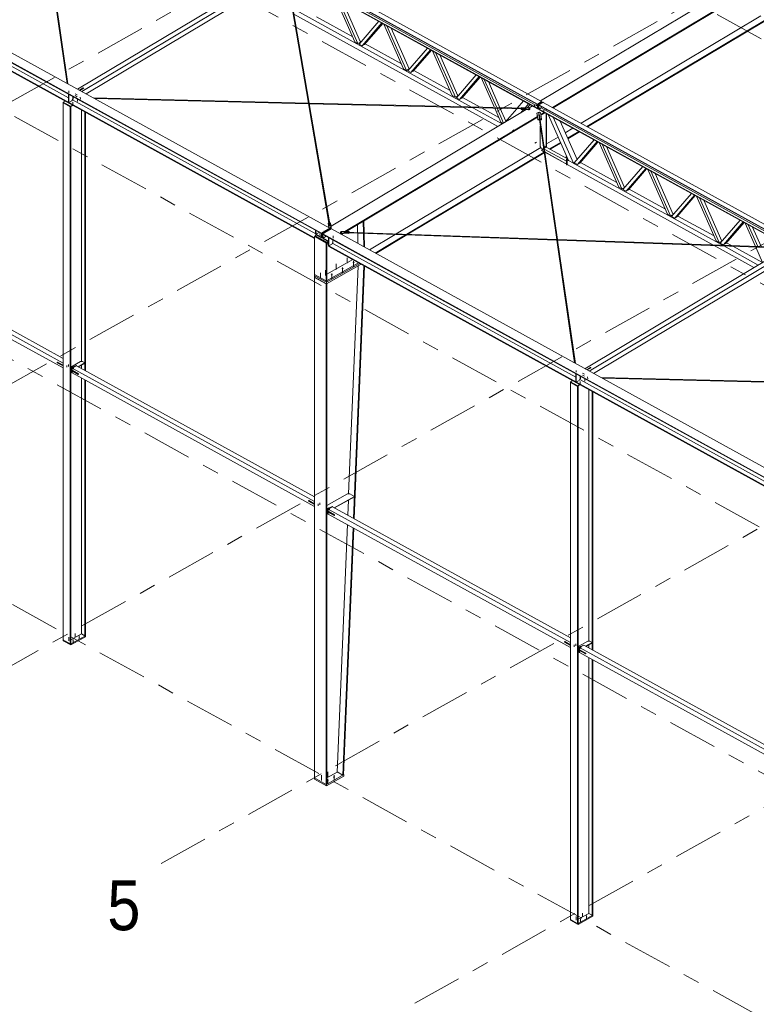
# Model space of a CAD drawing. Header units: millimetres. Extents: x -260 to 160, y -50 to 247.
# Tile 23 of 74: x -137 to -93, y 52 to 111. Entities that reach past the tile are written whole.
import ezdxf

# ---------------------------------------------------------------- set-up
doc = ezdxf.new("R2010")
doc.units = ezdxf.units.MM
for name, pattern in [('XKITLINE00', [0]), ('XKITLINE02', [4, 2, -2]), ('XKITLINE03', [6, 3, -1, 1, -1])]:
    doc.linetypes.add(name, pattern=pattern)
for name, color, linetype, lineweight in [('Element', 2, 'Continuous', 0), ('Spoina', 1, 'Continuous', 0), ('Śruba', 3, 'Continuous', 0)]:
    doc.layers.add(name, color=color, linetype=linetype, lineweight=lineweight)
doc.styles.add('ARIAL', font='ARIAL.TTF')

msp = doc.modelspace()

# ---------------------------------------------------------------- hatches: boundary and pattern name
at = {"layer": 'Śruba'}
for points in [[(-134.323, 106.054), (-134.329, 106.055), (-134.335, 106.056), (-134.34, 106.058), (-134.344, 106.061), (-134.347, 106.064), (-134.349, 106.068), (-134.35, 106.071), (-134.349, 106.075), (-134.347, 106.078), (-134.345, 106.082), (-134.341, 106.084), (-134.336, 106.087), (-134.33, 106.089), (-134.324, 106.09), (-134.318, 106.09), (-134.312, 106.09), (-134.306, 106.089), (-134.3, 106.088), (-134.295, 106.086), (-134.291, 106.083), (-134.288, 106.08), (-134.286, 106.076), (-134.285, 106.073), (-134.286, 106.069), (-134.288, 106.066), (-134.291, 106.063), (-134.294, 106.06), (-134.299, 106.057), (-134.305, 106.055), (-134.311, 106.054), (-134.317, 106.054)], [(-134.07, 105.914), (-134.076, 105.915), (-134.081, 105.917), (-134.086, 105.919), (-134.09, 105.921), (-134.093, 105.925), (-134.095, 105.928), (-134.096, 105.931), (-134.096, 105.935), (-134.094, 105.939), (-134.091, 105.942), (-134.087, 105.945), (-134.082, 105.947), (-134.077, 105.949), (-134.071, 105.95), (-134.064, 105.951), (-134.058, 105.951), (-134.052, 105.95), (-134.046, 105.948), (-134.042, 105.946), (-134.037, 105.943), (-134.034, 105.94), (-134.032, 105.937), (-134.032, 105.933), (-134.032, 105.93), (-134.034, 105.926), (-134.037, 105.923), (-134.041, 105.92), (-134.046, 105.918), (-134.051, 105.916), (-134.057, 105.914), (-134.063, 105.914)], [(-106.364, 105.74), (-106.368, 105.74), (-106.373, 105.742), (-106.377, 105.743), (-106.38, 105.745), (-106.382, 105.748), (-106.384, 105.75), (-106.384, 105.753), (-106.384, 105.756), (-106.382, 105.759), (-106.38, 105.761), (-106.377, 105.764), (-106.373, 105.765), (-106.369, 105.767), (-106.364, 105.768), (-106.36, 105.768), (-106.355, 105.768), (-106.35, 105.767), (-106.346, 105.766), (-106.342, 105.764), (-106.339, 105.762), (-106.336, 105.76), (-106.335, 105.757), (-106.334, 105.755), (-106.335, 105.752), (-106.336, 105.749), (-106.338, 105.746), (-106.341, 105.744), (-106.345, 105.742), (-106.349, 105.741), (-106.354, 105.74), (-106.359, 105.74)], [(-106.715, 105.568), (-106.719, 105.569), (-106.724, 105.57), (-106.728, 105.571), (-106.731, 105.574), (-106.733, 105.576), (-106.735, 105.579), (-106.735, 105.581), (-106.735, 105.584), (-106.733, 105.587), (-106.731, 105.589), (-106.728, 105.592), (-106.724, 105.594), (-106.72, 105.595), (-106.715, 105.596), (-106.711, 105.596), (-106.706, 105.596), (-106.701, 105.596), (-106.697, 105.594), (-106.693, 105.593), (-106.69, 105.591), (-106.687, 105.588), (-106.686, 105.586), (-106.685, 105.583), (-106.686, 105.58), (-106.687, 105.577), (-106.689, 105.575), (-106.692, 105.572), (-106.696, 105.571), (-106.7, 105.569), (-106.705, 105.568), (-106.71, 105.568)], [(-106.107, 105.26), (-106.114, 105.261), (-106.121, 105.263), (-106.127, 105.265), (-106.132, 105.269), (-106.136, 105.272), (-106.138, 105.277), (-106.139, 105.281), (-106.138, 105.285), (-106.136, 105.29), (-106.133, 105.294), (-106.128, 105.297), (-106.122, 105.3), (-106.115, 105.302), (-106.108, 105.304), (-106.1, 105.305), (-106.093, 105.304), (-106.085, 105.303), (-106.079, 105.301), (-106.073, 105.299), (-106.068, 105.295), (-106.064, 105.292), (-106.061, 105.287), (-106.061, 105.283), (-106.061, 105.279), (-106.063, 105.274), (-106.067, 105.27), (-106.072, 105.267), (-106.078, 105.264), (-106.084, 105.262), (-106.092, 105.26), (-106.099, 105.259)], [(-105.806, 105.432), (-105.81, 105.433), (-105.815, 105.434), (-105.819, 105.436), (-105.822, 105.438), (-105.824, 105.44), (-105.826, 105.443), (-105.826, 105.446), (-105.826, 105.449), (-105.824, 105.451), (-105.822, 105.454), (-105.819, 105.456), (-105.815, 105.458), (-105.811, 105.46), (-105.806, 105.46), (-105.802, 105.461), (-105.797, 105.461), (-105.792, 105.46), (-105.788, 105.459), (-105.784, 105.457), (-105.781, 105.455), (-105.778, 105.453), (-105.777, 105.45), (-105.776, 105.447), (-105.777, 105.444), (-105.778, 105.442), (-105.78, 105.439), (-105.783, 105.437), (-105.787, 105.435), (-105.791, 105.434), (-105.796, 105.433), (-105.801, 105.432)], [(-105.738, 103.221), (-105.736, 103.216), (-105.735, 103.212), (-105.735, 103.208), (-105.736, 103.204), (-105.737, 103.201), (-105.738, 103.198), (-105.741, 103.196), (-105.744, 103.195), (-105.747, 103.195), (-105.75, 103.196), (-105.753, 103.198), (-105.757, 103.2), (-105.76, 103.203), (-105.763, 103.207), (-105.766, 103.211), (-105.768, 103.215), (-105.77, 103.22), (-105.77, 103.224), (-105.771, 103.228), (-105.77, 103.232), (-105.769, 103.235), (-105.767, 103.238), (-105.765, 103.24), (-105.762, 103.241), (-105.759, 103.241), (-105.756, 103.24), (-105.753, 103.239), (-105.749, 103.236), (-105.746, 103.233), (-105.743, 103.229), (-105.74, 103.225)], [(-104.399, 102.483), (-104.397, 102.479), (-104.397, 102.475), (-104.396, 102.47), (-104.397, 102.467), (-104.398, 102.463), (-104.4, 102.461), (-104.402, 102.459), (-104.405, 102.458), (-104.408, 102.458), (-104.411, 102.458), (-104.415, 102.46), (-104.418, 102.463), (-104.421, 102.466), (-104.424, 102.469), (-104.427, 102.473), (-104.429, 102.478), (-104.431, 102.482), (-104.432, 102.487), (-104.432, 102.491), (-104.431, 102.495), (-104.43, 102.498), (-104.429, 102.501), (-104.426, 102.502), (-104.424, 102.503), (-104.42, 102.504), (-104.417, 102.503), (-104.414, 102.501), (-104.41, 102.499), (-104.407, 102.496), (-104.404, 102.492), (-104.401, 102.488)], [(-119.239, 98.032), (-119.245, 98.033), (-119.251, 98.034), (-119.256, 98.037), (-119.26, 98.039), (-119.263, 98.042), (-119.265, 98.046), (-119.266, 98.049), (-119.265, 98.053), (-119.263, 98.056), (-119.261, 98.06), (-119.257, 98.063), (-119.252, 98.065), (-119.246, 98.067), (-119.24, 98.068), (-119.234, 98.069), (-119.228, 98.068), (-119.222, 98.068), (-119.216, 98.066), (-119.211, 98.064), (-119.207, 98.061), (-119.204, 98.058), (-119.202, 98.055), (-119.201, 98.051), (-119.202, 98.047), (-119.204, 98.044), (-119.207, 98.041), (-119.21, 98.038), (-119.215, 98.035), (-119.221, 98.033), (-119.227, 98.032), (-119.233, 98.032)], [(-118.636, 98.442), (-118.641, 98.442), (-118.645, 98.444), (-118.649, 98.445), (-118.652, 98.447), (-118.654, 98.45), (-118.656, 98.452), (-118.656, 98.455), (-118.656, 98.458), (-118.655, 98.461), (-118.652, 98.463), (-118.649, 98.466), (-118.646, 98.467), (-118.641, 98.469), (-118.637, 98.47), (-118.632, 98.47), (-118.627, 98.47), (-118.622, 98.469), (-118.618, 98.468), (-118.614, 98.466), (-118.611, 98.464), (-118.609, 98.462), (-118.607, 98.459), (-118.606, 98.457), (-118.607, 98.454), (-118.608, 98.451), (-118.61, 98.448), (-118.613, 98.446), (-118.617, 98.444), (-118.622, 98.443), (-118.626, 98.442), (-118.631, 98.442)], [(-117.941, 98.154), (-117.946, 98.154), (-117.95, 98.155), (-117.954, 98.157), (-117.957, 98.159), (-117.96, 98.162), (-117.961, 98.164), (-117.962, 98.167), (-117.961, 98.17), (-117.96, 98.173), (-117.958, 98.175), (-117.955, 98.177), (-117.951, 98.179), (-117.947, 98.181), (-117.942, 98.182), (-117.937, 98.182), (-117.932, 98.182), (-117.928, 98.181), (-117.923, 98.18), (-117.919, 98.178), (-117.916, 98.176), (-117.914, 98.174), (-117.912, 98.171), (-117.912, 98.168), (-117.912, 98.166), (-117.914, 98.163), (-117.916, 98.16), (-117.919, 98.158), (-117.923, 98.156), (-117.927, 98.155), (-117.932, 98.154), (-117.936, 98.153)], [(-117.23, 96.311), (-117.241, 96.313), (-117.251, 96.316), (-117.26, 96.32), (-117.267, 96.325), (-117.272, 96.33), (-117.275, 96.336), (-117.276, 96.342), (-117.275, 96.349), (-117.272, 96.355), (-117.267, 96.36), (-117.26, 96.365), (-117.251, 96.369), (-117.241, 96.372), (-117.23, 96.374), (-117.219, 96.374), (-117.208, 96.374), (-117.197, 96.372), (-117.187, 96.369), (-117.179, 96.365), (-117.172, 96.36), (-117.166, 96.355), (-117.163, 96.349), (-117.162, 96.342), (-117.163, 96.336), (-117.166, 96.33), (-117.172, 96.325), (-117.179, 96.32), (-117.187, 96.316), (-117.197, 96.313), (-117.208, 96.311), (-117.219, 96.311)], [(-117.884, 95.945), (-117.895, 95.947), (-117.905, 95.95), (-117.913, 95.954), (-117.92, 95.958), (-117.926, 95.964), (-117.929, 95.97), (-117.93, 95.976), (-117.929, 95.982), (-117.926, 95.988), (-117.92, 95.994), (-117.913, 95.999), (-117.905, 96.003), (-117.895, 96.005), (-117.884, 96.007), (-117.873, 96.008), (-117.862, 96.007), (-117.851, 96.005), (-117.841, 96.003), (-117.833, 95.999), (-117.825, 95.994), (-117.82, 95.988), (-117.817, 95.982), (-117.816, 95.976), (-117.817, 95.97), (-117.82, 95.964), (-117.825, 95.958), (-117.833, 95.954), (-117.841, 95.95), (-117.851, 95.947), (-117.862, 95.945), (-117.873, 95.944)], [(-118.538, 95.579), (-118.549, 95.58), (-118.558, 95.583), (-118.567, 95.587), (-118.574, 95.592), (-118.579, 95.598), (-118.583, 95.604), (-118.584, 95.61), (-118.583, 95.616), (-118.579, 95.622), (-118.574, 95.627), (-118.567, 95.632), (-118.558, 95.636), (-118.549, 95.639), (-118.538, 95.641), (-118.527, 95.641), (-118.516, 95.641), (-118.505, 95.639), (-118.495, 95.636), (-118.486, 95.632), (-118.479, 95.627), (-118.474, 95.622), (-118.471, 95.616), (-118.47, 95.61), (-118.471, 95.604), (-118.474, 95.598), (-118.479, 95.592), (-118.486, 95.587), (-118.495, 95.583), (-118.505, 95.58), (-118.516, 95.579), (-118.527, 95.578)], [(-134.13, 89.967), (-134.134, 89.968), (-134.139, 89.969), (-134.143, 89.971), (-134.146, 89.973), (-134.148, 89.975), (-134.149, 89.978), (-134.15, 89.981), (-134.149, 89.983), (-134.148, 89.986), (-134.146, 89.988), (-134.143, 89.99), (-134.139, 89.992), (-134.134, 89.993), (-134.13, 89.994), (-134.125, 89.994), (-134.12, 89.994), (-134.115, 89.993), (-134.111, 89.992), (-134.107, 89.99), (-134.104, 89.988), (-134.102, 89.986), (-134.1, 89.983), (-134.1, 89.981), (-134.1, 89.978), (-134.102, 89.975), (-134.104, 89.973), (-134.107, 89.971), (-134.111, 89.969), (-134.115, 89.968), (-134.12, 89.967), (-134.125, 89.967)], [(-103.887, 89.291), (-103.893, 89.292), (-103.898, 89.294), (-103.903, 89.296), (-103.907, 89.298), (-103.911, 89.301), (-103.912, 89.305), (-103.913, 89.308), (-103.913, 89.312), (-103.911, 89.316), (-103.908, 89.319), (-103.904, 89.322), (-103.899, 89.324), (-103.894, 89.326), (-103.888, 89.327), (-103.882, 89.328), (-103.875, 89.328), (-103.869, 89.327), (-103.864, 89.325), (-103.859, 89.323), (-103.855, 89.32), (-103.852, 89.317), (-103.85, 89.314), (-103.849, 89.31), (-103.849, 89.307), (-103.851, 89.303), (-103.854, 89.3), (-103.858, 89.297), (-103.863, 89.295), (-103.868, 89.293), (-103.874, 89.291), (-103.881, 89.291)], [(-103.633, 89.151), (-103.639, 89.152), (-103.645, 89.154), (-103.65, 89.156), (-103.654, 89.159), (-103.657, 89.162), (-103.659, 89.165), (-103.66, 89.169), (-103.659, 89.172), (-103.657, 89.176), (-103.654, 89.179), (-103.65, 89.182), (-103.646, 89.185), (-103.64, 89.186), (-103.634, 89.188), (-103.628, 89.188), (-103.622, 89.188), (-103.616, 89.187), (-103.61, 89.185), (-103.605, 89.183), (-103.601, 89.181), (-103.598, 89.178), (-103.596, 89.174), (-103.595, 89.171), (-103.596, 89.167), (-103.598, 89.163), (-103.6, 89.16), (-103.604, 89.157), (-103.609, 89.155), (-103.615, 89.153), (-103.621, 89.152), (-103.627, 89.151)], [(-118.772, 81.509), (-118.777, 81.51), (-118.781, 81.511), (-118.785, 81.513), (-118.788, 81.515), (-118.79, 81.517), (-118.792, 81.52), (-118.792, 81.522), (-118.792, 81.525), (-118.79, 81.528), (-118.788, 81.53), (-118.785, 81.532), (-118.781, 81.534), (-118.777, 81.535), (-118.772, 81.536), (-118.767, 81.536), (-118.762, 81.536), (-118.758, 81.535), (-118.753, 81.534), (-118.749, 81.532), (-118.746, 81.53), (-118.744, 81.528), (-118.743, 81.525), (-118.742, 81.522), (-118.743, 81.52), (-118.744, 81.517), (-118.746, 81.515), (-118.749, 81.513), (-118.753, 81.511), (-118.758, 81.51), (-118.762, 81.509), (-118.767, 81.509)], [(-133.68, 73.851), (-133.688, 73.852), (-133.694, 73.854), (-133.7, 73.857), (-133.705, 73.86), (-133.709, 73.864), (-133.711, 73.868), (-133.712, 73.872), (-133.711, 73.877), (-133.709, 73.881), (-133.705, 73.884), (-133.7, 73.888), (-133.694, 73.89), (-133.688, 73.892), (-133.68, 73.894), (-133.673, 73.894), (-133.665, 73.894), (-133.658, 73.892), (-133.651, 73.89), (-133.645, 73.888), (-133.64, 73.884), (-133.636, 73.881), (-133.634, 73.877), (-133.633, 73.872), (-133.634, 73.868), (-133.636, 73.864), (-133.64, 73.86), (-133.645, 73.857), (-133.651, 73.854), (-133.658, 73.852), (-133.665, 73.851), (-133.673, 73.85)], [(-134.057, 73.639), (-134.065, 73.641), (-134.072, 73.643), (-134.077, 73.645), (-134.082, 73.649), (-134.086, 73.653), (-134.088, 73.657), (-134.089, 73.661), (-134.088, 73.665), (-134.086, 73.669), (-134.082, 73.673), (-134.077, 73.676), (-134.072, 73.679), (-134.065, 73.681), (-134.057, 73.682), (-134.05, 73.683), (-134.042, 73.682), (-134.035, 73.681), (-134.028, 73.679), (-134.022, 73.676), (-134.017, 73.673), (-134.013, 73.669), (-134.011, 73.665), (-134.01, 73.661), (-134.011, 73.657), (-134.013, 73.653), (-134.017, 73.649), (-134.022, 73.645), (-134.028, 73.643), (-134.035, 73.641), (-134.042, 73.639), (-134.05, 73.639)], [(-103.693, 73.204), (-103.698, 73.205), (-103.702, 73.206), (-103.706, 73.208), (-103.709, 73.21), (-103.711, 73.213), (-103.713, 73.215), (-103.713, 73.218), (-103.713, 73.221), (-103.711, 73.223), (-103.709, 73.226), (-103.706, 73.228), (-103.702, 73.229), (-103.698, 73.231), (-103.693, 73.232), (-103.688, 73.232), (-103.684, 73.232), (-103.679, 73.231), (-103.675, 73.229), (-103.671, 73.228), (-103.668, 73.226), (-103.665, 73.223), (-103.664, 73.221), (-103.663, 73.218), (-103.664, 73.215), (-103.665, 73.213), (-103.668, 73.21), (-103.671, 73.208), (-103.675, 73.206), (-103.679, 73.205), (-103.684, 73.204), (-103.688, 73.204)], [(-118.779, 65.243), (-118.79, 65.245), (-118.8, 65.248), (-118.808, 65.252), (-118.816, 65.257), (-118.821, 65.262), (-118.824, 65.268), (-118.825, 65.274), (-118.824, 65.28), (-118.821, 65.286), (-118.816, 65.292), (-118.808, 65.297), (-118.8, 65.301), (-118.79, 65.304), (-118.779, 65.305), (-118.768, 65.306), (-118.757, 65.305), (-118.746, 65.304), (-118.736, 65.301), (-118.728, 65.297), (-118.721, 65.292), (-118.715, 65.286), (-118.712, 65.28), (-118.711, 65.274), (-118.712, 65.268), (-118.715, 65.262), (-118.721, 65.257), (-118.728, 65.252), (-118.736, 65.248), (-118.746, 65.245), (-118.757, 65.243), (-118.768, 65.243)], [(-118.402, 65.455), (-118.413, 65.456), (-118.423, 65.459), (-118.431, 65.463), (-118.438, 65.468), (-118.444, 65.474), (-118.447, 65.479), (-118.448, 65.486), (-118.447, 65.492), (-118.444, 65.498), (-118.438, 65.503), (-118.431, 65.508), (-118.423, 65.512), (-118.413, 65.515), (-118.402, 65.517), (-118.391, 65.517), (-118.38, 65.517), (-118.369, 65.515), (-118.359, 65.512), (-118.35, 65.508), (-118.343, 65.503), (-118.338, 65.498), (-118.335, 65.492), (-118.334, 65.486), (-118.335, 65.479), (-118.338, 65.474), (-118.343, 65.468), (-118.35, 65.463), (-118.359, 65.459), (-118.369, 65.456), (-118.38, 65.455), (-118.391, 65.454)], [(-103.621, 56.877), (-103.628, 56.878), (-103.635, 56.88), (-103.641, 56.883), (-103.646, 56.886), (-103.649, 56.89), (-103.652, 56.894), (-103.652, 56.898), (-103.652, 56.902), (-103.649, 56.907), (-103.646, 56.91), (-103.641, 56.914), (-103.635, 56.916), (-103.628, 56.918), (-103.621, 56.92), (-103.613, 56.92), (-103.606, 56.92), (-103.598, 56.918), (-103.591, 56.916), (-103.585, 56.914), (-103.581, 56.91), (-103.577, 56.907), (-103.575, 56.902), (-103.574, 56.898), (-103.575, 56.894), (-103.577, 56.89), (-103.581, 56.886), (-103.585, 56.883), (-103.591, 56.88), (-103.598, 56.878), (-103.606, 56.877), (-103.613, 56.876)], [(-103.244, 57.088), (-103.251, 57.089), (-103.258, 57.091), (-103.264, 57.094), (-103.269, 57.097), (-103.272, 57.101), (-103.275, 57.105), (-103.275, 57.11), (-103.275, 57.114), (-103.272, 57.118), (-103.269, 57.122), (-103.264, 57.125), (-103.258, 57.128), (-103.251, 57.13), (-103.244, 57.131), (-103.236, 57.131), (-103.228, 57.131), (-103.221, 57.13), (-103.214, 57.128), (-103.208, 57.125), (-103.203, 57.122), (-103.2, 57.118), (-103.198, 57.114), (-103.197, 57.11), (-103.198, 57.105), (-103.2, 57.101), (-103.203, 57.097), (-103.208, 57.094), (-103.214, 57.091), (-103.221, 57.089), (-103.228, 57.088), (-103.236, 57.088)]]:
    msp.add_hatch(color=256, dxfattribs=at).paths.add_polyline_path(points, flags=17)

# ---------------------------------------------------------------- linework, layer by layer
at = {"layer": 'Element', "linetype": 'XKITLINE00', "lineweight": 0}
for p, q in [((-106.188, 105.85), (-136.533, 122.562)), ((-106.188, 105.826), (-136.533, 122.539)), ((-106.181, 105.592), (-136.526, 122.305)), ((-136.282, 122.712), (-105.937, 106)), ((-136.216, 122.111), (-106.181, 105.569)), ((-149.491, 114.817), (-119.145, 98.105)), ((-149.49, 114.788), (-119.145, 98.076)), ((-148.988, 115.118), (-118.643, 98.405)), ((-149.142, 114.107), (-119.565, 97.817)), ((-149.141, 114.077), (-119.565, 97.789)), ((-148.898, 114.252), (-134.32, 106.223)), ((-134.398, 107.082), (-135.464, 114.455)), ((-134.351, 107.056), (-135.421, 114.453)), ((-121.251, 114.029), (-106.185, 105.731)), ((-133.777, 106.74), (-121.769, 113.917)), ((-133.523, 106.6), (-121.515, 113.778)), ((-121.507, 113.485), (-133.264, 106.458)), ((-119.931, 105.906), (-121.221, 113.433)), ((-119.888, 105.905), (-121.206, 113.598)), ((-105.998, 106.033), (-93.29, 113.629)), ((-105.288, 105.642), (-92.58, 113.238)), ((-105.246, 105.619), (-92.538, 113.215)), ((-117.138, 109.578), (-118.322, 112.256)), ((-116.953, 109.476), (-118.137, 112.154)), ((-117.888, 112.017), (-116.802, 109.561)), ((-120.859, 111.571), (-110.145, 105.671)), ((-120.803, 111.243), (-110.709, 105.685)), ((-119.444, 111.072), (-117.268, 109.873)), ((-103.564, 104.693), (-92.789, 111.131)), ((-116.892, 109.443), (-115.708, 110.816)), ((-116.708, 109.341), (-115.524, 110.715)), ((-115.471, 110.685), (-116.557, 109.426)), ((-114.218, 107.97), (-115.402, 110.647)), ((-114.033, 107.868), (-115.217, 110.546)), ((-103.216, 104.501), (-92.565, 110.866)), ((-103.175, 104.478), (-92.523, 110.843)), ((-114.968, 110.409), (-113.882, 107.953)), ((-116.953, 109.476), (-117.138, 109.578)), ((-116.802, 109.561), (-116.953, 109.476)), ((-116.708, 109.341), (-116.892, 109.443)), ((-116.835, 109.635), (-116.761, 109.594)), ((-116.557, 109.426), (-116.708, 109.341)), ((-116.524, 109.463), (-114.348, 108.265)), ((-113.972, 107.834), (-112.788, 109.208)), ((-113.787, 107.733), (-112.603, 109.106)), ((-112.551, 109.077), (-113.637, 107.817)), ((-111.297, 106.361), (-112.481, 109.039)), ((-111.113, 106.26), (-112.297, 108.937)), ((-112.048, 108.8), (-110.962, 106.344)), ((-114.033, 107.868), (-114.218, 107.97)), ((-113.882, 107.953), (-114.033, 107.868)), ((-113.787, 107.733), (-113.972, 107.834)), ((-113.915, 108.026), (-113.841, 107.986)), ((-113.637, 107.817), (-113.787, 107.733)), ((-113.604, 107.855), (-111.428, 106.657)), ((-111.052, 106.226), (-109.868, 107.6)), ((-110.867, 106.124), (-109.683, 107.498)), ((-109.63, 107.469), (-110.716, 106.209)), ((-108.768, 105.638), (-109.561, 107.431)), ((-108.627, 105.635), (-109.377, 107.329)), ((-108.437, 105.63), (-109.128, 107.192)), ((-134.312, 105.943), (-134.325, 106.436)), ((-134.305, 106.425), (-134.292, 105.932)), ((-133.665, 106.679), (-133.44, 106.813)), ((-133.44, 106.807), (-133.66, 106.676)), ((-133.635, 106.662), (-133.41, 106.796)), ((-133.44, 106.807), (-133.44, 106.813)), ((-133.44, 106.813), (-133.41, 106.796)), ((-133.415, 106.793), (-133.44, 106.807)), ((-111.113, 106.26), (-111.297, 106.361)), ((-110.962, 106.344), (-111.113, 106.26)), ((-110.995, 106.418), (-110.921, 106.378)), ((-134.631, 105.921), (-134.644, 105.914)), ((-134.644, 105.914), (-134.212, 105.676)), ((-134.644, 73.709), (-134.644, 105.914)), ((-134.519, 106.024), (-134.632, 105.957)), ((-134.632, 105.957), (-134.631, 105.921)), ((-134.632, 105.957), (-134.201, 105.719)), ((-134.631, 105.921), (-134.2, 105.684)), ((-134.312, 105.943), (-134.292, 105.932)), ((-134.292, 105.932), (-134.113, 106.038)), ((-134.201, 105.719), (-134.087, 105.787)), ((-134.2, 105.684), (-134.201, 105.719)), ((-134.056, 105.77), (-134.2, 105.684)), ((-134.113, 106.038), (-134.052, 106.149)), ((-134.083, 106.093), (-119.492, 98.056)), ((-134.052, 106.149), (-134.056, 106.288)), ((-132.826, 106.216), (-119.923, 105.906)), ((-132.746, 106.172), (-119.924, 105.864)), ((-118.698, 98.708), (-119.926, 105.873)), ((-119.892, 105.905), (-106.87, 105.592)), ((-118.628, 98.549), (-119.882, 105.872)), ((-119.881, 105.863), (-107.16, 105.557)), ((-110.867, 106.124), (-111.052, 106.226)), ((-110.716, 106.209), (-110.867, 106.124)), ((-110.684, 106.247), (-109.615, 105.658)), ((-107.397, 105.605), (-107.027, 106.035)), ((-107.027, 106.035), (-106.719, 105.865)), ((-107.027, 106.035), (-107.027, 106.035)), ((-106.922, 105.63), (-106.719, 105.865)), ((-106.795, 105.627), (-106.631, 105.817)), ((-106.719, 105.865), (-106.719, 105.866)), ((-106.682, 105.625), (-106.49, 105.739)), ((-105.937, 106), (-106.188, 105.85)), ((-106.188, 105.841), (-105.937, 105.991)), ((-106.188, 105.85), (-106.188, 105.826)), ((-106.181, 105.578), (-106.188, 105.841)), ((-106.168, 105.83), (-106.188, 105.841)), ((-105.916, 105.98), (-106.168, 105.83)), ((-106.16, 105.566), (-106.168, 105.83)), ((-106.117, 105.802), (-105.866, 105.952)), ((-106.11, 105.539), (-106.117, 105.802)), ((-106.117, 105.802), (-106.097, 105.79)), ((-106.097, 105.799), (-105.846, 105.949)), ((-75.752, 89.087), (-106.097, 105.799)), ((-106.097, 105.799), (-106.096, 105.776)), ((-106.089, 105.527), (-106.097, 105.79)), ((-75.751, 89.063), (-106.096, 105.776)), ((-105.973, 105.708), (-105.97, 105.613)), ((-105.937, 105.991), (-105.937, 106)), ((-105.937, 105.991), (-105.916, 105.98)), ((-105.915, 105.922), (-105.916, 105.98)), ((-105.866, 105.952), (-105.853, 105.945)), ((-105.846, 105.949), (-75.5, 89.237)), ((-134.18, 105.695), (-134.212, 105.676)), ((-134.212, 105.676), (-134.212, 73.471)), ((-134.18, 73.489), (-134.18, 105.695)), ((-133.545, 90.399), (-133.545, 105.488)), ((-133.339, 89.877), (-133.339, 105.375)), ((-133.307, 89.859), (-133.307, 105.357)), ((-118.567, 98.521), (-106.868, 105.513)), ((-110.629, 105.641), (-108.561, 104.501)), ((-110.065, 105.627), (-108.302, 104.656)), ((-109.535, 105.614), (-108.508, 105.049)), ((-108.377, 104.753), (-108.75, 105.595)), ((-108.217, 104.707), (-108.609, 105.592)), ((-108.077, 104.816), (-108.418, 105.587)), ((-108.122, 104.764), (-107.433, 105.564)), ((-107.187, 105.323), (-107.02, 105.517)), ((-107.161, 105.55), (-107.157, 105.58)), ((-107.16, 105.52), (-107.161, 105.55)), ((-106.68, 105.538), (-107.161, 105.55)), ((-106.679, 105.509), (-107.16, 105.52)), ((-107.157, 105.58), (-106.872, 105.574)), ((-107.154, 105.605), (-107.15, 105.636)), ((-107.154, 105.599), (-107.154, 105.605)), ((-106.869, 105.598), (-107.154, 105.605)), ((-107.15, 105.636), (-106.669, 105.624)), ((-106.919, 105.483), (-106.892, 105.514)), ((-106.872, 105.574), (-106.869, 105.598)), ((-106.871, 105.581), (-106.87, 105.589)), ((-106.87, 105.589), (-106.87, 105.591)), ((-106.642, 105.558), (-106.68, 105.538)), ((-106.679, 105.509), (-106.68, 105.538)), ((-106.679, 105.509), (-106.641, 105.529)), ((-106.669, 105.624), (-106.636, 105.603)), ((-106.636, 105.603), (-106.642, 105.558)), ((-106.641, 105.529), (-106.642, 105.558)), ((-106.641, 105.529), (-106.635, 105.574)), ((-106.635, 105.574), (-106.636, 105.603)), ((-106.215, 105.305), (-106.149, 105.351)), ((-106.213, 105.259), (-106.215, 105.305)), ((-106.162, 104.938), (-106.215, 105.305)), ((-106.213, 105.259), (-106.16, 104.892)), ((-106.181, 105.569), (-106.181, 105.592)), ((-106.16, 105.566), (-106.181, 105.578)), ((-106.181, 105.569), (-106.173, 105.573)), ((-106.111, 105.596), (-106.16, 105.566)), ((-106.149, 105.351), (-106.071, 105.356)), ((-106.11, 105.539), (-106.089, 105.527)), ((-106.065, 105.192), (-106.108, 105.189)), ((-106.108, 105.189), (-106.073, 104.944)), ((-106.101, 105.17), (-106.104, 105.163)), ((-106.086, 105.176), (-106.101, 105.17)), ((-105.97, 105.613), (-106.09, 105.542)), ((-75.745, 88.83), (-106.09, 105.542)), ((-106.09, 105.542), (-106.089, 105.519)), ((-106.089, 105.519), (-105.78, 105.348)), ((-106.071, 105.171), (-106.086, 105.176)), ((-106.071, 105.356), (-105.994, 105.32)), ((-106.064, 105.159), (-106.071, 105.171)), ((-106.064, 105.159), (-106.065, 105.192)), ((-106.03, 104.947), (-106.065, 105.192)), ((-104.989, 97.724), (-106.064, 105.159)), ((-105.994, 105.32), (-105.941, 104.953)), ((-105.981, 105.228), (-105.78, 105.348)), ((-105.974, 105.184), (-105.738, 105.325)), ((-105.97, 105.613), (-90.93, 97.33)), ((-105.78, 105.348), (-75.744, 88.806)), ((-105.668, 103.269), (-105.668, 105.287)), ((-105.638, 103.252), (-105.638, 105.27)), ((-105.55, 105.222), (-105.551, 105.221)), ((-105.551, 105.221), (-105.244, 105.052)), ((-105.551, 105.221), (-104.334, 102.47)), ((-117.733, 98.204), (-106.191, 105.103)), ((-117.657, 98.201), (-106.184, 105.059)), ((-108.254, 104.685), (-108.377, 104.753)), ((-106.073, 104.944), (-106.162, 104.938)), ((-106.16, 104.892), (-106.162, 104.938)), ((-106.16, 104.892), (-106.071, 104.898)), ((-106.071, 104.898), (-106.073, 104.944)), ((-105.032, 97.726), (-106.072, 104.912)), ((-105.941, 104.953), (-106.03, 104.947)), ((-106.029, 104.914), (-106.03, 104.947)), ((-106.027, 104.9), (-105.94, 104.906)), ((-106.015, 104.821), (-106.015, 104.901)), ((-106.015, 103.295), (-106.015, 104.523)), ((-105.94, 104.906), (-105.941, 104.953)), ((-105.244, 105.052), (-105.243, 105.053)), ((-105.244, 105.052), (-104.027, 102.301)), ((-103.811, 102.522), (-104.829, 104.825)), ((-104.519, 104.122), (-104.056, 104.399)), ((-104.379, 103.806), (-103.708, 104.207)), ((-104.362, 103.769), (-103.667, 104.184)), ((-105.801, 103.337), (-105.796, 103.339)), ((-105.796, 103.339), (-104.385, 102.562)), ((-105.638, 103.453), (-104.951, 103.864)), ((-105.465, 103.157), (-104.811, 103.548)), ((-105.424, 103.134), (-104.794, 103.511)), ((-103.977, 102.33), (-102.793, 103.703)), ((-103.792, 102.228), (-102.608, 103.601)), ((-102.555, 103.572), (-103.641, 102.312)), ((-101.302, 100.857), (-102.486, 103.534)), ((-101.118, 100.755), (-102.302, 103.433)), ((-114.662, 98.06), (-105.986, 103.245)), ((-114.031, 98.038), (-105.79, 102.963)), ((-113.956, 98.036), (-105.783, 102.92)), ((-106.015, 103.295), (-105.965, 103.208)), ((-105.965, 103.208), (-105.846, 103.142)), ((-105.818, 103.158), (-105.947, 103.085)), ((-105.947, 103.085), (-105.795, 103.002)), ((-105.947, 103.085), (-105.947, 103.077)), ((-105.947, 103.077), (-105.794, 102.992)), ((-105.8, 103.333), (-104.392, 102.558)), ((-105.774, 103.149), (-104.441, 102.415)), ((-105.749, 102.976), (-104.507, 102.292)), ((-105.747, 102.967), (-104.507, 102.283)), ((-105.744, 102.943), (-105.725, 102.954)), ((-102.053, 103.296), (-100.967, 100.84)), ((-104.507, 102.292), (-104.441, 102.329)), ((-104.507, 102.283), (-104.441, 102.32)), ((-104.507, 102.283), (-104.507, 102.292)), ((-104.47, 102.683), (-104.44, 102.7)), ((-104.415, 102.653), (-104.47, 102.683)), ((-104.47, 102.683), (-104.47, 102.609)), ((-104.441, 102.53), (-104.377, 102.566)), ((-104.441, 102.204), (-104.441, 102.53)), ((-104.441, 102.53), (-104.426, 102.522)), ((-104.426, 102.195), (-104.441, 102.204)), ((-104.44, 102.7), (-104.435, 102.697)), ((-104.426, 102.522), (-104.371, 102.553)), ((-104.426, 102.522), (-104.426, 102.195)), ((-104.426, 102.195), (-104.4, 102.21)), ((-104.365, 102.541), (-104.413, 102.514)), ((-104.413, 102.514), (-104.334, 102.471)), ((-104.413, 102.514), (-104.413, 102.217)), ((-104.413, 102.217), (-95.667, 97.4)), ((-104.027, 102.301), (-104.334, 102.47)), ((-104.047, 102.312), (-95.092, 97.38)), ((-104.027, 102.301), (-103.977, 102.329)), ((-103.792, 102.228), (-103.977, 102.33)), ((-103.641, 102.312), (-103.792, 102.228)), ((-103.609, 102.35), (-101.433, 101.152)), ((-101.056, 100.721), (-99.872, 102.095)), ((-100.872, 100.62), (-99.688, 101.993)), ((-99.635, 101.964), (-100.721, 100.704)), ((-98.382, 99.248), (-99.566, 101.926)), ((-98.198, 99.147), (-99.381, 101.824)), ((-99.133, 101.687), (-98.047, 99.231)), ((-101.118, 100.755), (-101.302, 100.857)), ((-100.967, 100.84), (-101.118, 100.755)), ((-100.872, 100.62), (-101.056, 100.721)), ((-100.999, 100.913), (-100.926, 100.873)), ((-100.721, 100.704), (-100.872, 100.62)), ((-100.688, 100.742), (-98.513, 99.544)), ((-98.136, 99.113), (-96.952, 100.486)), ((-97.952, 99.011), (-96.768, 100.385)), ((-96.715, 100.356), (-97.801, 99.096)), ((-95.462, 97.64), (-96.646, 100.318)), ((-95.277, 97.538), (-96.461, 100.216)), ((-96.212, 100.079), (-95.126, 97.623)), ((-98.198, 99.147), (-98.382, 99.248)), ((-98.047, 99.231), (-98.198, 99.147)), ((-98.079, 99.305), (-98.006, 99.265)), ((-118.75, 98.705), (-118.696, 98.709)), ((-118.749, 98.675), (-118.75, 98.705)), ((-118.704, 98.439), (-118.75, 98.705)), ((-118.709, 98.442), (-118.749, 98.675)), ((-118.696, 98.709), (-118.668, 98.546)), ((-118.654, 98.712), (-118.6, 98.716)), ((-118.653, 98.697), (-118.654, 98.712)), ((-118.626, 98.549), (-118.654, 98.712)), ((-118.6, 98.716), (-118.553, 98.441)), ((-116.649, 98.803), (-116.65, 98.803)), ((-116.649, 98.803), (-116.609, 98.827)), ((-116.631, 98.129), (-116.649, 98.803)), ((-116.609, 98.827), (-116.61, 98.827)), ((-116.59, 98.127), (-116.609, 98.827)), ((-97.952, 99.011), (-98.136, 99.113)), ((-97.801, 99.096), (-97.952, 99.011)), ((-97.768, 99.134), (-95.592, 97.935)), ((-95.216, 97.505), (-94.032, 98.878)), ((-95.032, 97.403), (-93.848, 98.777)), ((-93.795, 98.747), (-94.881, 97.488)), ((-93.107, 97.312), (-93.726, 98.709)), ((-149.18, 98.322), (-134.644, 90.316)), ((-134.644, 90.019), (-149.18, 98.025)), ((-134.644, 90.595), (-148.929, 98.463)), ((-119.49, 97.969), (-119.498, 98.27)), ((-119.471, 98.039), (-119.477, 98.259)), ((-119.283, 98.152), (-119.473, 98.038)), ((-119.473, 98.038), (-119.139, 97.854)), ((-119.473, 98.009), (-119.473, 98.038)), ((-119.145, 98.105), (-118.643, 98.405)), ((-119.145, 98.096), (-118.642, 98.396)), ((-119.145, 98.076), (-119.145, 98.105)), ((-119.139, 97.854), (-119.145, 98.096)), ((-119.125, 98.085), (-119.145, 98.096)), ((-118.622, 98.385), (-119.125, 98.085)), ((-119.118, 97.822), (-119.125, 98.085)), ((-119.074, 98.057), (-118.571, 98.357)), ((-119.067, 97.794), (-119.074, 98.057)), ((-119.074, 98.057), (-119.054, 98.046)), ((-118.551, 98.355), (-119.054, 98.055)), ((-119.054, 98.055), (-88.709, 81.342)), ((-119.054, 98.055), (-119.053, 98.025)), ((-119.047, 97.803), (-119.054, 98.046)), ((-119.053, 98.025), (-88.708, 81.313)), ((-118.668, 98.546), (-118.626, 98.549)), ((-118.585, 98.418), (-118.657, 98.413)), ((-118.656, 98.547), (-118.647, 98.55)), ((-118.647, 98.55), (-118.639, 98.548)), ((-118.643, 98.405), (-118.642, 98.396)), ((-118.642, 98.396), (-118.622, 98.385)), ((-118.624, 98.386), (-118.585, 98.389)), ((-118.621, 98.328), (-118.622, 98.385)), ((-118.553, 98.441), (-118.585, 98.418)), ((-118.585, 98.389), (-118.585, 98.418)), ((-118.585, 98.389), (-118.553, 98.412)), ((-118.571, 98.357), (-118.559, 98.35)), ((-118.553, 98.412), (-118.553, 98.441)), ((-118.551, 98.355), (-88.206, 81.642)), ((-118.012, 98.148), (-118.004, 98.193)), ((-118.011, 98.118), (-118.012, 98.148)), ((-117.979, 98.126), (-118.012, 98.148)), ((-118.011, 98.118), (-117.978, 98.097)), ((-118.004, 98.193), (-117.965, 98.212)), ((-117.994, 98.048), (-117.915, 98.095)), ((-117.978, 98.097), (-117.979, 98.126)), ((-117.499, 98.109), (-117.979, 98.126)), ((-117.978, 98.097), (-117.498, 98.08)), ((-117.965, 98.212), (-117.485, 98.195)), ((-117.952, 98.025), (-117.84, 98.092)), ((-117.779, 98.15), (-117.778, 98.157)), ((-117.779, 98.15), (-117.494, 98.14)), ((-117.777, 98.165), (-117.778, 98.152)), ((-117.778, 98.152), (-117.778, 98.15)), ((-117.775, 98.168), (-117.777, 98.165)), ((-117.776, 98.167), (-117.775, 98.174)), ((-117.775, 98.168), (-117.775, 98.174)), ((-117.49, 98.165), (-117.775, 98.174)), ((-117.775, 98.168), (-105.024, 97.726)), ((-117.494, 98.14), (-117.499, 98.109)), ((-117.498, 98.08), (-117.499, 98.109)), ((-117.498, 98.08), (-117.494, 98.111)), ((-117.494, 98.111), (-117.494, 98.14)), ((-117.494, 98.117), (-105.026, 97.684)), ((-117.485, 98.195), (-117.49, 98.165)), ((-117.49, 98.159), (-117.49, 98.165)), ((-117.486, 98.158), (-117.485, 98.166)), ((-117.485, 98.166), (-117.485, 98.195)), ((-116.973, 98.141), (-116.986, 98.603)), ((-116.955, 97.476), (-116.972, 98.099)), ((-116.608, 97.284), (-116.629, 98.087)), ((-116.566, 97.262), (-116.589, 98.085)), ((-92.966, 97.307), (-93.541, 98.608)), ((-92.775, 97.3), (-93.292, 98.471)), ((-119.525, 97.923), (-119.565, 97.901)), ((-119.565, 97.901), (-118.855, 97.509)), ((-119.565, 95.634), (-119.565, 97.901)), ((-119.525, 97.948), (-119.447, 97.995)), ((-119.525, 97.923), (-119.525, 97.948)), ((-119.525, 97.948), (-118.815, 97.557)), ((-118.814, 97.532), (-119.525, 97.923)), ((-119.138, 97.824), (-119.473, 98.009)), ((-119.47, 97.981), (-119.471, 98.008)), ((-119.139, 97.854), (-119.139, 97.854)), ((-119.139, 97.854), (-119.138, 97.824)), ((-119.138, 97.833), (-119.139, 97.853)), ((-119.118, 97.822), (-119.138, 97.833)), ((-119.138, 97.824), (-119.13, 97.829)), ((-119.068, 97.851), (-119.118, 97.822)), ((-119.067, 97.794), (-119.047, 97.783)), ((-119.047, 97.803), (-118.857, 97.917)), ((-119.047, 97.783), (-119.047, 97.803)), ((-119.046, 97.774), (-119.047, 97.803)), ((-119.047, 97.803), (-118.712, 97.619)), ((-118.712, 97.59), (-119.046, 97.774)), ((-118.814, 97.532), (-118.855, 97.509)), ((-118.855, 97.509), (-118.855, 95.243)), ((-118.815, 97.557), (-118.737, 97.604)), ((-118.815, 97.557), (-118.814, 97.51)), ((-118.814, 97.51), (-118.719, 97.567)), ((-118.814, 95.265), (-118.814, 97.532)), ((-118.814, 97.474), (-118.788, 97.525)), ((-118.814, 97.51), (-118.814, 97.51)), ((-118.715, 97.43), (-118.814, 97.474)), ((-118.789, 97.525), (-118.788, 97.525)), ((-118.788, 97.525), (-118.717, 97.493)), ((-118.753, 97.546), (-118.718, 97.531)), ((-118.721, 97.626), (-118.727, 97.845)), ((-118.713, 97.352), (-118.72, 97.594)), ((-118.712, 97.619), (-118.711, 97.62)), ((-118.712, 97.619), (-118.712, 97.59)), ((-118.71, 97.591), (-118.712, 97.59)), ((-118.706, 97.834), (-118.693, 97.341)), ((-118.693, 97.341), (-118.515, 97.447)), ((-118.515, 97.447), (-118.454, 97.558)), ((-118.506, 97.463), (-118.462, 97.489)), ((-118.462, 97.489), (-118.463, 97.541)), ((-118.462, 97.489), (-103.883, 89.46)), ((-118.454, 97.558), (-118.457, 97.697)), ((-116.271, 97.099), (-114.729, 98.021)), ((-115.924, 96.908), (-114.098, 97.999)), ((-115.882, 96.885), (-114.023, 97.996)), ((-103.961, 90.319), (-105.027, 97.693)), ((-104.994, 97.724), (-91.518, 97.256)), ((-103.914, 90.294), (-104.984, 97.691)), ((-104.983, 97.682), (-91.809, 97.224)), ((-95.277, 97.538), (-95.462, 97.64)), ((-95.126, 97.623), (-95.277, 97.538)), ((-95.032, 97.403), (-95.216, 97.505)), ((-95.159, 97.697), (-95.085, 97.656)), ((-94.881, 97.488), (-95.032, 97.403)), ((-94.848, 97.526), (-94.551, 97.362)), ((-118.713, 97.352), (-118.693, 97.341)), ((-118.705, 97.344), (-118.702, 97.346)), ((-118.704, 97.315), (-118.705, 97.344)), ((-118.705, 97.344), (-89.128, 81.055)), ((-118.704, 97.315), (-89.128, 81.026)), ((-103.34, 89.977), (-91.332, 97.155)), ((-103.087, 89.838), (-91.079, 97.015)), ((-95.586, 97.356), (-93.197, 96.04)), ((-95.01, 97.336), (-92.939, 96.195)), ((-94.469, 97.317), (-92.695, 96.34)), ((-92.681, 96.348), (-93.089, 97.269)), ((-118.845, 95.248), (-116.916, 96.329)), ((-116.835, 96.285), (-118.845, 95.159)), ((-118.845, 95.159), (-116.835, 96.285)), ((-118.814, 95.651), (-117.263, 96.521)), ((-91.071, 96.722), (-102.828, 89.695)), ((-116.755, 96.241), (-118.845, 95.07)), ((-117.515, 82.472), (-116.948, 96.133)), ((-117.224, 81.001), (-116.594, 96.153)), ((-117.185, 80.98), (-116.556, 96.131)), ((-119.565, 95.634), (-118.855, 95.243)), ((-119.555, 95.461), (-119.565, 95.456)), ((-119.565, 95.456), (-118.855, 95.065)), ((-119.565, 65.434), (-119.565, 95.456)), ((-119.555, 95.55), (-119.555, 95.628)), ((-118.845, 95.159), (-119.555, 95.55)), ((-119.555, 95.461), (-119.555, 95.55)), ((-119.555, 95.55), (-118.845, 95.159)), ((-118.845, 95.07), (-119.555, 95.461)), ((-118.855, 95.243), (-118.814, 95.265)), ((-118.814, 95.087), (-118.855, 95.065)), ((-118.845, 95.159), (-118.845, 95.248)), ((-118.845, 95.159), (-118.845, 95.07)), ((-118.814, 65.065), (-118.814, 95.087)), ((-118.855, 95.065), (-118.855, 65.043)), ((-134.997, 90.363), (-134.984, 90.37)), ((-134.997, 90.333), (-134.997, 90.363)), ((-134.997, 90.363), (-134.644, 90.168)), ((-134.984, 90.37), (-134.644, 90.182)), ((-134.18, 90.078), (-133.607, 90.399)), ((-133.607, 90.399), (-133.481, 90.399)), ((-133.481, 90.399), (-133.339, 90.321)), ((-134.644, 90.139), (-134.997, 90.333)), ((-134.18, 90.02), (-134.063, 90.086)), ((-134.18, 89.913), (-133.734, 89.667)), ((-133.734, 89.638), (-134.18, 89.884)), ((-134.18, 89.849), (-134.15, 89.867)), ((-134.18, 89.82), (-134.123, 89.852)), ((-134.18, 89.82), (-134.18, 89.849)), ((-134.112, 90.023), (-133.86, 90.164)), ((-134.112, 90.023), (-134.112, 89.889)), ((-134.112, 90.023), (-134.101, 90.017)), ((-134.112, 89.889), (-134.101, 89.884)), ((-134.112, 89.846), (-134.112, 89.726)), ((-133.85, 90.158), (-134.101, 90.017)), ((-134.101, 90.017), (-133.85, 90.158)), ((-134.101, 89.884), (-134.101, 90.017)), ((-134.101, 90.017), (-119.565, 82.012)), ((-134.101, 89.884), (-134.101, 90.017)), ((-133.721, 89.674), (-134.101, 89.884)), ((-134.101, 89.72), (-134.101, 89.84)), ((-134.101, 89.72), (-134.101, 89.84)), ((-134.063, 90.086), (-133.999, 90.086)), ((-133.86, 90.164), (-133.85, 90.158)), ((-119.565, 82.291), (-133.85, 90.158)), ((-133.739, 90.097), (-133.339, 90.321)), ((-133.712, 90.082), (-133.339, 90.291)), ((-133.545, 89.99), (-133.545, 90.176)), ((-133.339, 90.291), (-133.339, 90.321)), ((-103.229, 89.916), (-103.004, 90.05)), ((-103.004, 90.044), (-103.223, 89.913)), ((-103.198, 89.899), (-102.973, 90.033)), ((-103.004, 90.044), (-103.004, 90.05)), ((-103.004, 90.05), (-102.973, 90.033)), ((-102.978, 90.03), (-103.004, 90.044)), ((-134.112, 89.726), (-134.101, 89.72)), ((-119.565, 81.715), (-134.101, 89.72)), ((-133.734, 89.667), (-133.721, 89.674)), ((-133.734, 89.638), (-133.734, 89.667)), ((-133.721, 89.645), (-133.734, 89.638)), ((-133.721, 89.645), (-133.721, 89.674)), ((-133.545, 74.074), (-133.545, 89.414)), ((-133.339, 73.96), (-133.339, 89.301)), ((-133.307, 73.978), (-133.307, 89.283)), ((-104.082, 89.262), (-104.195, 89.194)), ((-104.195, 89.194), (-103.764, 88.956)), ((-104.195, 89.194), (-104.194, 89.159)), ((-103.875, 89.18), (-103.889, 89.674)), ((-103.875, 89.18), (-103.855, 89.169)), ((-103.869, 89.662), (-103.855, 89.169)), ((-103.855, 89.169), (-103.677, 89.276)), ((-103.677, 89.276), (-103.616, 89.386)), ((-103.647, 89.33), (-89.055, 81.294)), ((-103.616, 89.386), (-103.62, 89.525)), ((-102.389, 89.454), (-89.487, 89.143)), ((-102.309, 89.41), (-89.488, 89.101)), ((-104.194, 89.159), (-104.207, 89.151)), ((-104.207, 89.151), (-103.776, 88.914)), ((-104.207, 56.946), (-104.207, 89.151)), ((-103.763, 88.921), (-104.194, 89.159)), ((-103.744, 88.933), (-103.776, 88.914)), ((-103.776, 88.914), (-103.776, 56.708)), ((-103.651, 89.024), (-103.764, 88.956)), ((-103.764, 88.956), (-103.763, 88.921)), ((-103.62, 89.007), (-103.763, 88.921)), ((-103.744, 56.726), (-103.744, 88.933)), ((-103.108, 73.636), (-103.108, 88.725)), ((-102.903, 73.114), (-102.903, 88.612)), ((-102.871, 73.097), (-102.871, 88.594)), ((-118.814, 81.779), (-117.578, 82.472)), ((-118.381, 81.639), (-117.17, 82.317)), ((-118.354, 81.624), (-117.17, 82.288)), ((-117.578, 82.472), (-117.452, 82.472)), ((-117.569, 81.191), (-117.531, 82.085)), ((-117.452, 82.472), (-117.17, 82.317)), ((-117.17, 82.288), (-117.17, 82.317)), ((-119.918, 82.058), (-119.905, 82.065)), ((-119.918, 82.029), (-119.918, 82.058)), ((-119.918, 82.058), (-119.565, 81.864)), ((-119.565, 81.834), (-119.918, 82.029)), ((-119.905, 82.065), (-119.565, 81.878)), ((-118.814, 81.566), (-118.705, 81.628)), ((-118.754, 81.565), (-118.502, 81.706)), ((-118.754, 81.565), (-118.754, 81.431)), ((-118.754, 81.565), (-118.744, 81.559)), ((-118.492, 81.7), (-118.744, 81.559)), ((-118.744, 81.559), (-118.492, 81.7)), ((-118.744, 81.426), (-118.744, 81.559)), ((-118.744, 81.559), (-104.207, 73.553)), ((-118.744, 81.426), (-118.744, 81.559)), ((-118.705, 81.628), (-118.641, 81.628)), ((-118.502, 81.706), (-118.492, 81.7)), ((-104.207, 73.833), (-118.492, 81.7)), ((-118.814, 81.451), (-118.376, 81.209)), ((-118.376, 81.179), (-118.814, 81.421)), ((-118.814, 81.396), (-118.792, 81.408)), ((-118.814, 81.366), (-118.814, 81.396)), ((-118.814, 81.366), (-118.765, 81.394)), ((-118.754, 81.431), (-118.744, 81.426)), ((-118.754, 81.388), (-118.754, 81.268)), ((-118.754, 81.268), (-118.744, 81.262)), ((-118.363, 81.216), (-118.744, 81.426)), ((-118.744, 81.262), (-118.744, 81.382)), ((-118.744, 81.262), (-118.744, 81.382)), ((-104.207, 73.256), (-118.744, 81.262)), ((-118.376, 81.209), (-118.363, 81.216)), ((-118.376, 81.179), (-118.376, 81.209)), ((-118.363, 81.186), (-118.376, 81.179)), ((-118.363, 81.186), (-118.363, 81.216)), ((-118.208, 65.788), (-117.592, 80.628)), ((-117.863, 65.601), (-117.247, 80.438)), ((-117.823, 65.621), (-117.209, 80.417)), ((-134.187, 73.471), (-133.307, 73.964)), ((-134.187, 73.412), (-133.307, 73.905)), ((-134.18, 73.717), (-133.545, 74.074)), ((-133.545, 74.074), (-133.339, 73.96)), ((-133.339, 73.96), (-133.307, 73.978)), ((-133.307, 73.964), (-133.32, 73.971)), ((-133.307, 73.905), (-133.307, 73.964)), ((-134.644, 73.723), (-134.644, 73.723)), ((-134.644, 73.663), (-134.644, 73.723)), ((-134.644, 73.723), (-134.644, 73.723)), ((-134.644, 73.709), (-134.212, 73.471)), ((-134.644, 73.663), (-134.187, 73.412)), ((-134.212, 73.471), (-134.18, 73.489)), ((-134.2, 73.478), (-134.187, 73.471)), ((-134.187, 73.412), (-134.187, 73.471)), ((-104.56, 73.6), (-104.548, 73.607)), ((-104.56, 73.571), (-104.56, 73.6)), ((-104.56, 73.6), (-104.207, 73.406)), ((-104.207, 73.376), (-104.56, 73.571)), ((-104.548, 73.607), (-104.207, 73.42)), ((-103.744, 73.315), (-103.171, 73.636)), ((-103.744, 73.257), (-103.626, 73.323)), ((-103.675, 73.26), (-103.424, 73.401)), ((-103.675, 73.26), (-103.675, 73.127)), ((-103.675, 73.26), (-103.665, 73.255)), ((-103.413, 73.396), (-103.665, 73.255)), ((-103.665, 73.255), (-103.413, 73.396)), ((-103.665, 73.121), (-103.665, 73.255)), ((-103.665, 73.255), (-89.128, 65.249)), ((-103.665, 73.121), (-103.665, 73.255)), ((-103.626, 73.323), (-103.563, 73.323)), ((-103.424, 73.401), (-103.413, 73.396)), ((-89.128, 65.528), (-103.413, 73.396)), ((-103.302, 73.334), (-102.903, 73.558)), ((-103.275, 73.32), (-102.903, 73.528)), ((-103.171, 73.636), (-103.045, 73.636)), ((-103.108, 73.227), (-103.108, 73.413)), ((-103.045, 73.636), (-102.903, 73.558)), ((-102.903, 73.528), (-102.903, 73.558)), ((-103.744, 73.151), (-103.297, 72.905)), ((-103.297, 72.875), (-103.744, 73.121)), ((-103.744, 73.087), (-103.713, 73.104)), ((-103.744, 73.057), (-103.686, 73.089)), ((-103.744, 73.057), (-103.744, 73.087)), ((-103.675, 73.127), (-103.665, 73.121)), ((-103.675, 73.083), (-103.675, 72.963)), ((-103.675, 72.963), (-103.665, 72.958)), ((-103.284, 72.912), (-103.665, 73.121)), ((-103.665, 72.958), (-103.665, 73.077)), ((-103.665, 72.958), (-103.665, 73.077)), ((-89.128, 64.952), (-103.665, 72.958)), ((-103.297, 72.905), (-103.284, 72.912)), ((-103.297, 72.875), (-103.297, 72.905)), ((-103.284, 72.882), (-103.297, 72.875)), ((-103.284, 72.882), (-103.284, 72.912)), ((-103.108, 57.311), (-103.108, 72.651)), ((-102.903, 57.198), (-102.903, 72.538)), ((-102.871, 57.216), (-102.871, 72.52)), ((-118.845, 65.048), (-117.801, 65.633)), ((-118.814, 65.448), (-118.208, 65.788)), ((-118.208, 65.791), (-117.863, 65.601)), ((-117.863, 65.601), (-117.823, 65.621)), ((-117.822, 65.644), (-117.801, 65.633)), ((-117.801, 65.633), (-117.801, 65.544)), ((-119.565, 65.434), (-118.855, 65.043)), ((-119.555, 65.35), (-119.555, 65.428)), ((-118.845, 64.959), (-119.555, 65.35)), ((-118.855, 65.043), (-118.814, 65.065)), ((-117.801, 65.544), (-118.845, 64.959)), ((-118.845, 64.959), (-118.845, 65.048)), ((-103.744, 56.955), (-103.108, 57.311)), ((-103.108, 57.311), (-102.903, 57.198)), ((-104.207, 56.96), (-104.207, 56.96)), ((-104.207, 56.9), (-104.207, 56.96)), ((-104.207, 56.96), (-104.207, 56.96)), ((-104.207, 56.946), (-103.776, 56.708)), ((-104.207, 56.9), (-103.751, 56.649)), ((-103.776, 56.708), (-103.744, 56.726)), ((-103.763, 56.715), (-103.751, 56.708)), ((-103.751, 56.708), (-102.871, 57.202)), ((-103.751, 56.649), (-102.871, 57.142)), ((-103.751, 56.649), (-103.751, 56.708)), ((-102.903, 57.198), (-102.871, 57.216)), ((-102.871, 57.202), (-102.883, 57.209)), ((-102.871, 57.142), (-102.871, 57.202))]:
    msp.add_line(p, q, dxfattribs=at)
at = {"layer": 'Spoina', "linetype": 'XKITLINE03', "lineweight": 0}
for p, q in [((-195.257, 166.208), (62.439, 24.284)), ((-208.457, 158.81), (49.239, 16.886)), ((-174.419, 85.443), (-49.708, 155.336)), ((-221.657, 151.412), (36.039, 9.488)), ((-159.201, 77.062), (-34.49, 146.955)), ((-234.857, 144.014), (22.839, 2.09)), ((-143.982, 68.681), (-19.271, 138.574)), ((-248.058, 136.616), (9.638, -5.308)), ((-128.764, 60.299), (-4.053, 130.192)), ((-113.546, 51.918), (11.165, 121.811))]:
    msp.add_line(p, q, dxfattribs=at)
at = {"layer": 'Śruba', "linetype": 'XKITLINE02', "lineweight": 0}
for p, q in [((-134.307, 106.641), (-134.304, 106.524)), ((-133.914, 106.471), (-133.8, 106.408)), ((-133.911, 106.354), (-133.797, 106.291)), ((-134.042, 106.271), (-134.038, 106.139)), ((-133.788, 106.131), (-133.785, 106)), ((-133.612, 106.258), (-133.609, 106.141)), ((-106.217, 105.782), (-106.219, 105.87)), ((-105.659, 105.475), (-105.661, 105.563)), ((-107.587, 104.298), (-107.675, 104.249)), ((-106.342, 103.508), (-106.241, 103.564)), ((-118.979, 98.089), (-118.983, 98.235)), ((-118.698, 97.646), (-118.702, 97.792)), ((-118.447, 97.796), (-118.45, 97.942)), ((-118.253, 96.26), (-118.253, 95.933)), ((-117.6, 96.626), (-117.6, 96.3)), ((-119.209, 95.724), (-119.209, 95.398)), ((-118.907, 95.894), (-118.907, 95.567)), ((-118.828, 95.515), (-118.828, 95.188)), ((-134.429, 90.178), (-134.429, 90.059)), ((-134.329, 90.234), (-134.329, 90.115)), ((-134.024, 90.067), (-134.024, 89.948)), ((-103.871, 89.878), (-103.867, 89.761)), ((-103.605, 89.508), (-103.602, 89.377)), ((-103.478, 89.708), (-103.364, 89.645)), ((-103.475, 89.591), (-103.361, 89.529)), ((-103.352, 89.368), (-103.348, 89.237)), ((-103.175, 89.495), (-103.172, 89.378)), ((-119.351, 81.873), (-119.351, 81.755)), ((-119.25, 81.93), (-119.25, 81.811)), ((-118.667, 81.608), (-118.667, 81.49)), ((-134.303, 73.664), (-134.303, 73.878)), ((-133.926, 73.875), (-133.926, 74.089)), ((-103.993, 73.415), (-103.993, 73.296)), ((-103.892, 73.472), (-103.892, 73.353)), ((-103.588, 73.304), (-103.588, 73.185)), ((-119.149, 65.285), (-119.149, 65.594)), ((-118.771, 65.496), (-118.771, 65.805)), ((-103.49, 57.113), (-103.49, 57.326)), ((-103.867, 56.901), (-103.867, 57.115))]:
    msp.add_line(p, q, dxfattribs=at)
at = {"layer": 'Śruba', "linetype": 'XKITLINE00', "lineweight": 0}
for p, q in [((-134.318, 106.106), (-134.315, 105.974)), ((-134.065, 105.966), (-134.061, 105.834)), ((-106.358, 105.698), (-106.36, 105.786)), ((-106.711, 105.61), (-106.707, 105.478)), ((-106.101, 105.323), (-106.096, 105.147)), ((-105.8, 105.391), (-105.802, 105.479)), ((-105.784, 103.201), (-105.683, 103.257)), ((-104.351, 102.516), (-104.439, 102.467)), ((-119.23, 97.939), (-119.234, 98.085)), ((-118.632, 98.484), (-118.629, 98.352)), ((-117.938, 98.195), (-117.934, 98.064)), ((-117.219, 96.417), (-117.219, 96.09)), ((-118.527, 95.684), (-118.527, 95.357)), ((-117.873, 96.05), (-117.873, 95.724)), ((-134.125, 90.01), (-134.125, 89.891)), ((-103.882, 89.343), (-103.878, 89.211)), ((-103.628, 89.203), (-103.625, 89.072)), ((-118.767, 81.552), (-118.767, 81.433)), ((-133.673, 73.736), (-133.673, 73.949)), ((-134.05, 73.524), (-134.05, 73.738)), ((-103.688, 73.248), (-103.688, 73.129)), ((-118.391, 65.287), (-118.391, 65.596)), ((-118.768, 65.075), (-118.768, 65.384)), ((-103.613, 56.762), (-103.613, 56.975)), ((-103.236, 56.973), (-103.236, 57.187))]:
    msp.add_line(p, q, dxfattribs=at)

# ---------------------------------------------------------------- texts
at = {"layer": 'Spoina', "style": 'ARIAL', "width": 0.85}
msp.add_text('5', height=3, dxfattribs=at).set_placement((-131.989, 56.299))

doc.saveas('drawing.dxf')
